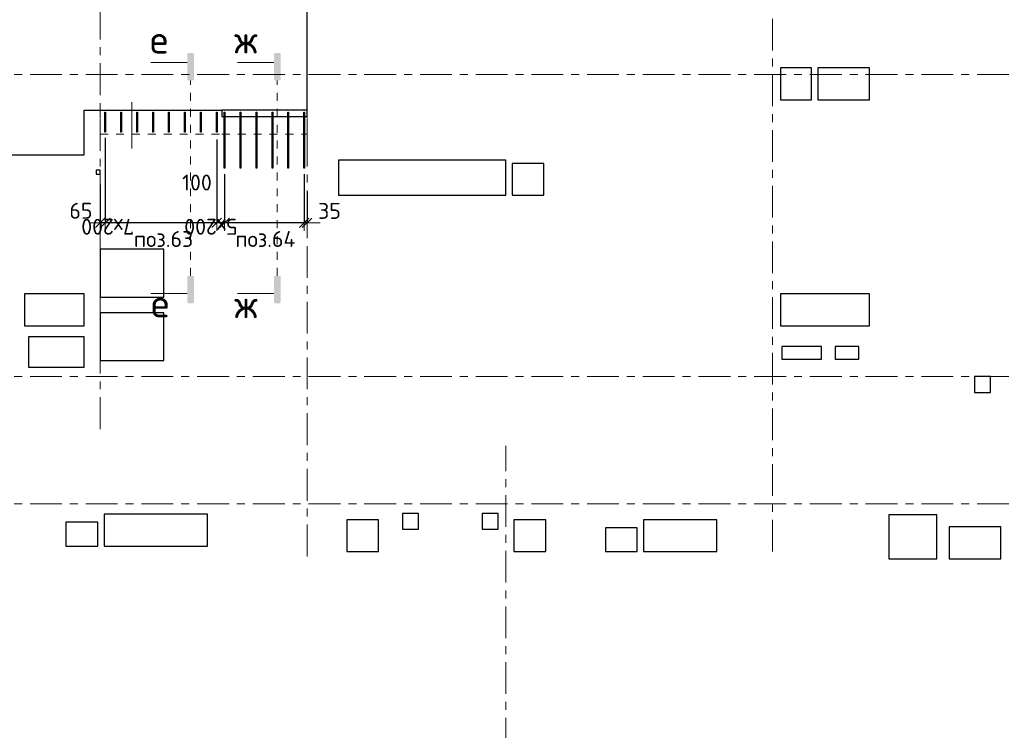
# Model space of a CAD drawing. Header units: metres. Extents: x -38 to 97, y -15 to 21.
# Tile 13 of 118: x 42.04 to 54.41, y 4.55 to 13.49. Entities that reach past the tile are written whole.
import ezdxf

# ---------------------------------------------------------------- set-up
doc = ezdxf.new("R2010")
doc.units = ezdxf.units.M
doc.header["$PDMODE"] = 65
for name, pattern in [('______11', [0.5, 0.4, -0.05, 0, -0.05]), ('______2', [0.0405, 0.03, -0.0105]), ('______3', [0.5, 0.4, -0.1]), ('______5', [1.1, 0.8, -0.1, 0.1, -0.1]), ('______9', [0.015, 0, -0.015])]:
    doc.linetypes.add(name, pattern=pattern)
for name, color, linetype, lineweight in [('XR$2$Осевая линия (1)', 7, '______5', 13), ('XR$4$Арм.стержн. Арматура края', 96, 'Continuous', 35), ('XR$4$Арм.стержн. Хомут', 240, 'Continuous', 35), ('XR$4$Балка (1)', 7, '______3', 13), ('XR$4$Перекрытие (1)', 7, 'Continuous', 35), ('XR$4$Размерная линия (1)', 7, 'Continuous', 13), ('XR$4$Текст_ общее_1', 7, 'Continuous', 13)]:
    doc.layers.add(name, color=color, linetype=linetype, lineweight=lineweight)
doc.styles.add('ISOCPEUR', font='txt')
doc.dimstyles.new('DIMSTYLE_3', dxfattribs={"dimtxt": 0.2, "dimasz": 0.2, "dimexe": 0, "dimexo": 0, "dimgap": 0.1, "dimtad": 2, "dimdec": 0, "dimlfac": 1000, "dimrnd": 5, "dimzin": 12, "dimdsep": 46, "dimtxsty": 'ISOCPEUR', "dimblk1": 'ALL_ML_STRICH', "dimblk2": 'ALL_ML_STRICH', "dimsah": 1, "dimcen": 0, "dimclrd": 7, "dimclre": 256, "dimclrt": 7, "dimadec": 0, "dimazin": 0, "dimtfac": 1, "dimtdec": 0, "dimtix": 1, "dimtmove": 2, "dimatfit": 3, "dimfxl": 0, "dimtzin": 0, "dimlwd": 0, "dimlwe": -3, "dimarcsym": 0})
doc.dimstyles.new('DIMSTYLE_33', dxfattribs={"dimtxt": 0.2, "dimasz": 0.2, "dimexe": 0, "dimexo": 0, "dimgap": 0.1, "dimtad": 2, "dimdec": 0, "dimlfac": 1000, "dimrnd": 5, "dimzin": 12, "dimdsep": 46, "dimtxsty": 'ISOCPEUR', "dimblk1": 'ALL_ML_STRICH', "dimblk2": 'ALL_ML_STRICH', "dimsah": 1, "dimcen": 0, "dimclrd": 7, "dimclre": 256, "dimclrt": 7, "dimadec": 0, "dimazin": 0, "dimtfac": 1, "dimtdec": 0, "dimtix": 1, "dimtmove": 2, "dimatfit": 3, "dimfxl": 0, "dimtvp": 1.2, "dimtzin": 0, "dimlwd": 0, "dimlwe": -3, "dimarcsym": 0})

# ---------------------------------------------------------------- blocks, each defined once
blk = doc.blocks.new('ALL_ML_STRICH')
at = {"color": 0, "linetype": 'ByBlock', "lineweight": -2}
for p, q in [((-1, 0), (0.5, 0)), ((-0.3, -0.3), (0.3, 0.3)), ((0, -0.5), (0, 0.5))]:
    blk.add_line(p, q, dxfattribs=at)
blk = doc.blocks.new('*D298')
at = {"layer": 'DEFPOINTS', "color": 7, "linetype": 'Continuous', "lineweight": 13, "transparency": 33554687}
for p in [(45.615, 11.566), (45.65, 11.349), (45.65, 10.934)]:
    blk.add_point(p, dxfattribs=at)
at = {"layer": 'XR$4$Размерная линия (1)', "color": 9, "linetype": 'Continuous', "lineweight": -2, "true_color": 0xc7c7c7, "transparency": 33554687}
for p, q in [((45.615, 11.546), (45.615, 10.934)), ((45.65, 11.329), (45.65, 10.934))]:
    blk.add_line(p, q, dxfattribs=at)
at = {"layer": 'XR$4$Размерная линия (1)', "color": 7, "linetype": 'Continuous', "lineweight": -2, "transparency": 33554687}
blk.add_line((45.65, 10.934), (45.615, 10.934), dxfattribs=at)
at = {"layer": 'XR$4$Размерная линия (1)', "color": 7, "linetype": 'Continuous', "lineweight": 13, "transparency": 33554687, "xscale": 0.2, "yscale": 0.2, "zscale": 0.2}
for p, rotation in [((45.65, 10.934), 360), ((45.615, 10.934), 180)]:
    blk.add_blockref('ALL_ML_STRICH', p, dxfattribs=dict(at, rotation=rotation))
at = {"layer": 'XR$4$Размерная линия (1)', "color": 7, "linetype": 'Continuous', "lineweight": 13, "transparency": 33554687, "insert": (45.933, 11.083), "char_height": 0.2, "width": 0.4, "attachment_point": 5, "style": 'ISOCPEUR'}
blk.add_mtext('\\A1;{35}', dxfattribs=at)
blk = doc.blocks.new('*D299')
at = {"layer": 'DEFPOINTS', "color": 7, "linetype": 'Continuous', "lineweight": 13, "transparency": 33554687}
for p in [(44.615, 11.566), (45.615, 11.566), (45.615, 10.934)]:
    blk.add_point(p, dxfattribs=at)
at = {"layer": 'XR$4$Размерная линия (1)', "color": 9, "linetype": 'Continuous', "lineweight": -2, "true_color": 0xc7c7c7, "transparency": 33554687}
for p, q in [((44.615, 11.546), (44.615, 10.934)), ((45.615, 11.546), (45.615, 10.934))]:
    blk.add_line(p, q, dxfattribs=at)
at = {"layer": 'XR$4$Размерная линия (1)', "color": 7, "linetype": 'Continuous', "lineweight": -2, "transparency": 33554687}
blk.add_line((45.615, 10.934), (44.615, 10.934), dxfattribs=at)
at = {"layer": 'XR$4$Размерная линия (1)', "color": 7, "linetype": 'Continuous', "lineweight": 13, "transparency": 33554687, "xscale": 0.2, "yscale": 0.2, "zscale": 0.2}
for p, rotation in [((44.615, 10.934), 180), ((45.615, 10.934), 360)]:
    blk.add_blockref('ALL_ML_STRICH', p, dxfattribs=dict(at, rotation=rotation))
at = {"layer": 'XR$4$Размерная линия (1)', "color": 7, "linetype": 'Continuous', "lineweight": 13, "transparency": 33554687, "insert": (44.775, 10.784), "char_height": 0.2, "width": 0.01, "attachment_point": 1, "rotation": 180, "line_spacing_factor": 0.60241, "style": 'ISOCPEUR'}
blk.add_mtext('5х200', dxfattribs=at)
blk = doc.blocks.new('*D300')
at = {"layer": 'DEFPOINTS', "color": 7, "linetype": 'Continuous', "lineweight": 13, "transparency": 33554687}
for p in [(44.515, 12.002), (44.615, 11.566), (44.615, 10.934)]:
    blk.add_point(p, dxfattribs=at)
at = {"layer": 'XR$4$Размерная линия (1)', "color": 9, "linetype": 'Continuous', "lineweight": -2, "true_color": 0xc7c7c7, "transparency": 33554687}
for p, q in [((44.515, 11.982), (44.515, 10.934)), ((44.615, 11.546), (44.615, 10.934))]:
    blk.add_line(p, q, dxfattribs=at)
at = {"layer": 'XR$4$Размерная линия (1)', "color": 7, "linetype": 'Continuous', "lineweight": -2, "transparency": 33554687}
blk.add_line((44.615, 10.934), (44.515, 10.934), dxfattribs=at)
at = {"layer": 'XR$4$Размерная линия (1)', "color": 7, "linetype": 'Continuous', "lineweight": 13, "transparency": 33554687, "xscale": 0.2, "yscale": 0.2, "zscale": 0.2}
for p, rotation in [((44.615, 10.934), 360), ((44.515, 10.934), 180)]:
    blk.add_blockref('ALL_ML_STRICH', p, dxfattribs=dict(at, rotation=rotation))
at = {"layer": 'XR$4$Размерная линия (1)', "color": 7, "linetype": 'Continuous', "lineweight": 13, "transparency": 33554687, "insert": (44.267, 11.44), "char_height": 0.2, "width": 0.6, "attachment_point": 5, "style": 'ISOCPEUR'}
blk.add_mtext('\\A1;{100}', dxfattribs=at)
blk = doc.blocks.new('*D301')
at = {"layer": 'DEFPOINTS', "color": 7, "linetype": 'Continuous', "lineweight": 13, "transparency": 33554687}
for p in [(43.115, 12.023), (44.515, 12.002), (44.515, 10.934)]:
    blk.add_point(p, dxfattribs=at)
at = {"layer": 'XR$4$Размерная линия (1)', "color": 9, "linetype": 'Continuous', "lineweight": -2, "true_color": 0xc7c7c7, "transparency": 33554687}
for p, q in [((43.115, 12.003), (43.115, 10.934)), ((44.515, 11.982), (44.515, 10.934))]:
    blk.add_line(p, q, dxfattribs=at)
at = {"layer": 'XR$4$Размерная линия (1)', "color": 7, "linetype": 'Continuous', "lineweight": -2, "transparency": 33554687}
blk.add_line((44.515, 10.934), (43.115, 10.934), dxfattribs=at)
at = {"layer": 'XR$4$Размерная линия (1)', "color": 7, "linetype": 'Continuous', "lineweight": 13, "transparency": 33554687, "xscale": 0.2, "yscale": 0.2, "zscale": 0.2}
for p, rotation in [((43.115, 10.934), 180), ((44.515, 10.934), 360)]:
    blk.add_blockref('ALL_ML_STRICH', p, dxfattribs=dict(at, rotation=rotation))
at = {"layer": 'XR$4$Размерная линия (1)', "color": 7, "linetype": 'Continuous', "lineweight": 13, "transparency": 33554687, "insert": (43.475, 10.784), "char_height": 0.2, "width": 0.01, "attachment_point": 1, "rotation": 180, "line_spacing_factor": 0.60241, "style": 'ISOCPEUR'}
blk.add_mtext('7х200', dxfattribs=at)
blk = doc.blocks.new('*D302')
at = {"layer": 'DEFPOINTS', "color": 7, "linetype": 'Continuous', "lineweight": 13, "transparency": 33554687}
for p in [(43.115, 12.023), (43.05, 11.435), (43.115, 10.934)]:
    blk.add_point(p, dxfattribs=at)
at = {"layer": 'XR$4$Размерная линия (1)', "color": 9, "linetype": 'Continuous', "lineweight": -2, "true_color": 0xc7c7c7, "transparency": 33554687}
for p, q in [((43.115, 12.003), (43.115, 10.934)), ((43.05, 11.415), (43.05, 10.934))]:
    blk.add_line(p, q, dxfattribs=at)
at = {"layer": 'XR$4$Размерная линия (1)', "color": 7, "linetype": 'Continuous', "lineweight": -2, "transparency": 33554687}
blk.add_line((43.115, 10.934), (43.05, 10.934), dxfattribs=at)
at = {"layer": 'XR$4$Размерная линия (1)', "color": 7, "linetype": 'Continuous', "lineweight": 13, "transparency": 33554687, "xscale": 0.2, "yscale": 0.2, "zscale": 0.2}
for p, rotation in [((43.115, 10.934), 360), ((43.05, 10.934), 180)]:
    blk.add_blockref('ALL_ML_STRICH', p, dxfattribs=dict(at, rotation=rotation))
at = {"layer": 'XR$4$Размерная линия (1)', "color": 7, "linetype": 'Continuous', "lineweight": 13, "transparency": 33554687, "insert": (42.809, 11.085), "char_height": 0.2, "width": 0.4, "attachment_point": 5, "style": 'ISOCPEUR'}
blk.add_mtext('\\A1;{65}', dxfattribs=at)

msp = doc.modelspace()

# ---------------------------------------------------------------- hatches: boundary and pattern name
at = {"linetype": 'Continuous', "lineweight": 25, "true_color": 0x000000, "transparency": 33554687}
for points in [[(44.1451, 13.0522), (44.1449, 13.0496), (44.1449, 12.7246), (44.2285, 12.7246), (44.2285, 13.0496), (44.2283, 13.0522), (44.2278, 13.0547), (44.227, 13.0571), (44.2259, 13.0594), (44.2245, 13.0615), (44.2228, 13.0634), (44.2209, 13.0651), (44.2187, 13.0665), (44.2164, 13.0677), (44.214, 13.0685), (44.2115, 13.069), (44.209, 13.0692), (44.1644, 13.0692), (44.1619, 13.069), (44.1594, 13.0685), (44.157, 13.0677), (44.1547, 13.0665), (44.1526, 13.0651), (44.1506, 13.0634), (44.1489, 13.0615), (44.1475, 13.0594), (44.1464, 13.0571), (44.1456, 13.0547)], [(45.2351, 13.0522), (45.2349, 13.0496), (45.2349, 12.7246), (45.3185, 12.7246), (45.3185, 13.0496), (45.3183, 13.0522), (45.3178, 13.0547), (45.317, 13.0571), (45.3159, 13.0594), (45.3145, 13.0615), (45.3128, 13.0634), (45.3109, 13.0651), (45.3087, 13.0665), (45.3064, 13.0677), (45.304, 13.0685), (45.3015, 13.069), (45.299, 13.0692), (45.2544, 13.0692), (45.2519, 13.069), (45.2494, 13.0685), (45.247, 13.0677), (45.2447, 13.0665), (45.2426, 13.0651), (45.2406, 13.0634), (45.2389, 13.0615), (45.2375, 13.0594), (45.2364, 13.0571), (45.2356, 13.0547)]]:
    msp.add_hatch(color=18, dxfattribs=at).paths.add_polyline_path(points)
for points in [[(44.1451, 9.9392), (44.1449, 9.9417), (44.1449, 10.2667), (44.2285, 10.2667), (44.2285, 9.9417), (44.2283, 9.9392), (44.2278, 9.9367), (44.227, 9.9343), (44.2259, 9.932), (44.2245, 9.9298), (44.2228, 9.9279), (44.2209, 9.9262), (44.2187, 9.9248), (44.2164, 9.9237), (44.214, 9.9229), (44.2115, 9.9224), (44.209, 9.9222), (44.1644, 9.9222), (44.1619, 9.9224), (44.1594, 9.9229), (44.157, 9.9237), (44.1547, 9.9248), (44.1526, 9.9262), (44.1506, 9.9279), (44.1489, 9.9298), (44.1475, 9.932), (44.1464, 9.9343), (44.1456, 9.9367)], [(45.2351, 9.9392), (45.2349, 9.9417), (45.2349, 10.2667), (45.3185, 10.2667), (45.3185, 9.9417), (45.3183, 9.9392), (45.3178, 9.9367), (45.317, 9.9343), (45.3159, 9.932), (45.3145, 9.9298), (45.3128, 9.9279), (45.3109, 9.9262), (45.3087, 9.9248), (45.3064, 9.9237), (45.304, 9.9229), (45.3015, 9.9224), (45.299, 9.9222), (45.2544, 9.9222), (45.2519, 9.9224), (45.2494, 9.9229), (45.247, 9.9237), (45.2447, 9.9248), (45.2426, 9.9262), (45.2406, 9.9279), (45.2389, 9.9298), (45.2375, 9.932), (45.2364, 9.9343), (45.2356, 9.9367)]]:
    msp.add_hatch(color=18, dxfattribs=at).paths.add_polyline_path(points, flags=16)

# ---------------------------------------------------------------- linework, layer by layer
at = {"color": 7, "linetype": 'Continuous', "lineweight": 13, "transparency": 33554687}
for p, q in [((44.1449, 12.9476), (43.6882, 12.9476)), ((45.2349, 12.9476), (44.7782, 12.9476)), ((44.1449, 10.0437), (43.6882, 10.0437)), ((45.2349, 10.0437), (44.7782, 10.0437))]:
    msp.add_line(p, q, dxfattribs=at)
at = {"color": 7, "linetype": '______9', "lineweight": 13, "transparency": 33554687}
for p, q in [((44.1867, 10.2667), (44.1867, 12.7246)), ((45.2767, 10.2667), (45.2767, 12.7246))]:
    msp.add_line(p, q, dxfattribs=at)
at = {"color": 52, "linetype": 'Continuous', "lineweight": 13, "transparency": 33554687}
msp.add_line((43.4499, 12.4494), (43.4499, 11.8694), dxfattribs=at)
at = {"layer": 'XR$2$Осевая линия (1)', "color": 253, "linetype": '______11', "lineweight": 13, "true_color": 0xa0a0a0, "transparency": 33554687}
for p, q in [((43.05, 8.34), (43.05, 19.78)), ((45.65, 6.74), (45.65, 19.78)), ((51.5, 6.8), (51.5, 19.78)), ((-2.63, 12.8), (62.6, 12.8)), ((-2.63, 9), (62.6, 9)), ((48.15, -3.39), (48.15, 8.13)), ((-2.63, 7.4), (62.6, 7.4))]:
    msp.add_line(p, q, dxfattribs=at)
at = {"layer": 'XR$4$Арм.стержн. Арматура края', "color": 40, "linetype": 'Continuous', "lineweight": 25, "transparency": 33554687}
for points in [[(44.619, 12.3252), (44.619, 11.6223), (44.611, 11.6223), (44.611, 12.3252), (44.619, 12.3252)], [(44.819, 12.3252), (44.819, 11.6223), (44.811, 11.6223), (44.811, 12.3252), (44.819, 12.3252)], [(45.019, 12.3252), (45.019, 11.6223), (45.011, 11.6223), (45.011, 12.3252), (45.019, 12.3252)], [(45.219, 12.3252), (45.219, 11.6223), (45.211, 11.6223), (45.211, 12.3252), (45.219, 12.3252)], [(45.419, 12.3252), (45.419, 11.6223), (45.411, 11.6223), (45.411, 12.3252), (45.419, 12.3252)], [(45.619, 12.3252), (45.619, 11.6223), (45.611, 11.6223), (45.611, 12.3252), (45.619, 12.3252)]]:
    msp.add_lwpolyline(points, dxfattribs=at)
at = {"layer": 'XR$4$Арм.стержн. Хомут', "color": 40, "linetype": 'Continuous', "lineweight": 25, "transparency": 33554687}
for points in [[(43.119, 12.3263), (43.119, 12.0742), (43.111, 12.0742), (43.111, 12.3263), (43.119, 12.3263)], [(43.319, 12.3263), (43.319, 12.0742), (43.311, 12.0742), (43.311, 12.3263), (43.319, 12.3263)], [(43.519, 12.3263), (43.519, 12.0742), (43.511, 12.0742), (43.511, 12.3263), (43.519, 12.3263)], [(43.719, 12.3263), (43.719, 12.0742), (43.711, 12.0742), (43.711, 12.3263), (43.719, 12.3263)], [(43.919, 12.3263), (43.919, 12.0742), (43.911, 12.0742), (43.911, 12.3263), (43.919, 12.3263)], [(44.119, 12.3263), (44.119, 12.0742), (44.111, 12.0742), (44.111, 12.3263), (44.119, 12.3263)], [(44.319, 12.3263), (44.319, 12.0742), (44.311, 12.0742), (44.311, 12.3263), (44.319, 12.3263)], [(44.519, 12.3263), (44.519, 12.0742), (44.511, 12.0742), (44.511, 12.3263), (44.519, 12.3263)]]:
    msp.add_lwpolyline(points, dxfattribs=at)
at = {"layer": 'XR$4$Балка (1)', "color": 7, "linetype": '______2', "lineweight": 18, "transparency": 33554687}
for p, q in [((43.05, 12.3502), (43.05, 12.0502)), ((45.65, 12.0502), (45.65, 12.2702)), ((43.05, 12.0502), (44.58, 12.0502)), ((44.58, 12.0502), (45.65, 12.0502))]:
    msp.add_line(p, q, dxfattribs=at)
at = {"layer": 'XR$4$Перекрытие (1)', "color": 7, "linetype": 'Continuous', "lineweight": 25, "transparency": 33554687}
for p, q in [((45.65, 12.2702), (45.65, 16.6502)), ((51.99, 12.8802), (51.6, 12.8801)), ((51.6, 12.8801), (51.6, 12.4801)), ((51.99, 12.4802), (51.99, 12.8802)), ((52.07, 12.8802), (52.07, 12.4802)), ((52.72, 12.8802), (52.07, 12.8802)), ((52.72, 12.4802), (52.72, 12.8802)), ((51.6, 12.4801), (51.99, 12.4802)), ((52.07, 12.4802), (52.72, 12.4802)), ((42.85, 11.7903), (42.85, 12.3502)), ((42.85, 12.3502), (44.58, 12.3502)), ((44.58, 12.3502), (44.58, 12.2702)), ((45.65, 12.3502), (44.58, 12.3502)), ((44.58, 12.2702), (45.65, 12.2702)), ((41.0797, 11.7903), (42.85, 11.7903)), ((46.0469, 11.7202), (46.0469, 11.2802)), ((48.1469, 11.7202), (46.0469, 11.7202)), ((48.1469, 11.2802), (48.1469, 11.7202)), ((48.2269, 11.6802), (48.2269, 11.2802)), ((48.6269, 11.6802), (48.2269, 11.6802)), ((48.6269, 11.2802), (48.6269, 11.6802)), ((43, 11.5937), (43, 11.5437)), ((43.05, 11.5937), (43, 11.5937)), ((43, 11.5437), (43.05, 11.5437)), ((43.05, 11.5437), (43.05, 11.5937)), ((46.0469, 11.2802), (48.1469, 11.2802)), ((48.2269, 11.2802), (48.6269, 11.2802)), ((43.05, 10.6006), (43.05, 10.0006)), ((43.85, 10.6006), (43.05, 10.6006)), ((43.85, 10.0006), (43.85, 10.6006)), ((42.1, 10.0398), (42.1, 9.6398)), ((42.85, 10.0398), (42.1, 10.0398)), ((42.85, 9.6398), (42.85, 10.0398)), ((51.6, 10.0404), (51.6, 9.6404)), ((52.72, 10.0404), (51.6, 10.0404)), ((52.72, 9.6404), (52.72, 10.0404)), ((43.05, 10.0006), (43.85, 10.0006)), ((43.05, 9.8018), (43.05, 9.2018)), ((43.85, 9.8018), (43.05, 9.8018)), ((43.85, 9.2018), (43.85, 9.8018)), ((42.1, 9.6398), (42.85, 9.6398)), ((51.6, 9.6404), (52.72, 9.6404)), ((42.1506, 9.4995), (42.1506, 9.1195)), ((42.8506, 9.4995), (42.1506, 9.4995)), ((42.8506, 9.1195), (42.8506, 9.4995)), ((51.6156, 9.3795), (51.6156, 9.2195)), ((52.1156, 9.3795), (51.6156, 9.3795)), ((52.1156, 9.2195), (52.1156, 9.3795)), ((52.2856, 9.3795), (52.2856, 9.2195)), ((52.5856, 9.3795), (52.2856, 9.3795)), ((52.5856, 9.2195), (52.5856, 9.3795)), ((43.05, 9.2018), (43.85, 9.2018)), ((51.6156, 9.2195), (52.1156, 9.2195)), ((52.2856, 9.2195), (52.5856, 9.2195)), ((42.1506, 9.1195), (42.8506, 9.1195)), ((54.24, 9.0003), (54.04, 9.0002)), ((54.04, 9.0002), (54.04, 8.8002)), ((54.24, 8.8003), (54.24, 9.0003)), ((54.04, 8.8002), (54.24, 8.8003)), ((43.1, 7.2702), (43.1, 6.8702)), ((44.4, 7.2702), (43.1, 7.2702)), ((44.4, 6.8702), (44.4, 7.2702)), ((46.15, 7.2002), (46.15, 6.8002)), ((46.55, 7.2002), (46.15, 7.2002)), ((46.55, 6.8002), (46.55, 7.2002)), ((47.0502, 7.2803), (46.8502, 7.2802)), ((46.8502, 7.2802), (46.8502, 7.0802)), ((47.0502, 7.0803), (47.0502, 7.2803)), ((48.0502, 7.2803), (47.8502, 7.2802)), ((47.8502, 7.2802), (47.8502, 7.0802)), ((48.0502, 7.0803), (48.0502, 7.2803)), ((48.25, 7.2002), (48.25, 6.8002)), ((48.65, 7.2002), (48.25, 7.2002)), ((48.65, 6.8002), (48.65, 7.2002)), ((49.88, 7.2002), (49.88, 6.8002)), ((50.8, 7.2002), (49.88, 7.2002)), ((50.8, 6.8002), (50.8, 7.2002)), ((52.963, 7.2601), (52.963, 6.7101)), ((53.563, 7.2601), (52.963, 7.2601)), ((53.563, 6.7101), (53.563, 7.2601)), ((42.62, 7.1702), (42.62, 6.8702)), ((43.02, 7.1702), (42.62, 7.1702)), ((43.02, 6.8702), (43.02, 7.1702)), ((46.8502, 7.0802), (47.0502, 7.0803)), ((47.8502, 7.0802), (48.0502, 7.0803)), ((49.4, 7.1002), (49.4, 6.8002)), ((49.8, 7.1002), (49.4, 7.1002)), ((49.8, 6.8002), (49.8, 7.1002)), ((53.72, 7.1102), (53.72, 6.7102)), ((54.37, 7.1102), (53.72, 7.1102)), ((54.37, 6.7102), (54.37, 7.1102)), ((42.62, 6.8702), (43.02, 6.8702)), ((43.1, 6.8702), (44.4, 6.8702)), ((46.15, 6.8002), (46.55, 6.8002)), ((48.25, 6.8002), (48.65, 6.8002)), ((49.4, 6.8002), (49.8, 6.8002)), ((49.88, 6.8002), (50.8, 6.8002)), ((52.963, 6.7101), (53.563, 6.7101)), ((53.72, 6.7102), (54.37, 6.7102))]:
    msp.add_line(p, q, dxfattribs=at)

# ---------------------------------------------------------------- texts
at = {"color": 7, "linetype": 'Continuous', "lineweight": 13, "transparency": 33554687, "char_height": 0.35, "attachment_point": 5, "style": 'ISOCPEUR'}
for s, insert, width in [('\\A1;{\\fISOCPEUR|i0|b0;\\H0.350000;\\W1.000000;\\C7;е}\\P', (43.7908, 13.2367), 0.381111), ('\\A1;{\\fISOCPEUR|i0|b0;\\H0.350000;\\W1.000000;\\C7;ж}\\P', (44.8808, 13.2367), 0.458182), ('\\A1;{\\fISOCPEUR|i0|b0;\\H0.350000;\\W1.000000;\\C7;е}\\P', (43.8047, 9.9206), 0.381111), ('\\A1;{\\fISOCPEUR|i0|b0;\\H0.350000;\\W1.000000;\\C7;ж}\\P', (44.8828, 9.9092), 0.458182)]:
    msp.add_mtext(s, dxfattribs=dict(at, insert=insert, width=width))
at = {"layer": 'XR$4$Текст_ общее_1', "color": 7, "linetype": 'Continuous', "lineweight": 13, "transparency": 33554687, "char_height": 0.2, "attachment_point": 5, "style": 'ISOCPEUR'}
for s, insert, width in [('\\A1;{\\fISOCPEUR|i0|b0;\\H0.200000;\\W1.000000;\\C7;поз.63}\\P', (43.8469, 10.7298), 0.844937), ('\\A1;{\\fISOCPEUR|i0|b0;\\H0.200000;\\W1.000000;\\C7;поз.64}\\P', (45.1269, 10.7298), 0.865062)]:
    msp.add_mtext(s, dxfattribs=dict(at, insert=insert, width=width))

# ---------------------------------------------------------------- dimensions: what is measured, and where the dimension line sits
at = {"layer": 'XR$4$Размерная линия (1)', "color": 7, "linetype": 'Continuous', "lineweight": 13, "transparency": 33554687}
for base, p1, p2, picture, middle in [((43.05, 10.9335), (43.115, 12.0028), (43.05, 11.4149), '*D302', (42.8093, 11.0846)), ((44.515, 10.9335), (44.615, 11.5455), (44.515, 11.9824), '*D300', (44.2671, 11.4402)), ((45.615, 10.9335), (45.65, 11.3292), (45.615, 11.5455), '*D298', (45.9328, 11.0835))]:
    dim = msp.add_linear_dim(base=base, p1=p1, p2=p2, angle=180, dimstyle='DIMSTYLE_33', override={"dimpost": '<>', "dimclrd": 7, "dimclre": 9, "dimclrt": 7, "dimlwd": 0, "dimlwe": 65533}, dxfattribs=at)
    dim.commit()
    dim.dimension.update_dxf_attribs({"geometry": picture, "text_midpoint": middle, "dimtype": 160})
for base, p1, p2, text, picture, middle in [((43.115, 10.9335), (44.515, 11.9824), (43.115, 12.0028), '7х200', '*D301', (43.815, 11.0335)), ((44.615, 10.9335), (45.615, 11.5455), (44.615, 11.5455), '5х200', '*D299', (45.115, 11.0335))]:
    dim = msp.add_linear_dim(base=base, p1=p1, p2=p2, angle=180, text=text, dimstyle='DIMSTYLE_3', override={"dimpost": '<>', "dimclrd": 7, "dimclre": 9, "dimclrt": 7, "dimlwd": 0, "dimlwe": 65533}, dxfattribs=at)
    dim.commit()
    dim.dimension.update_dxf_attribs({"geometry": picture, "text_midpoint": middle, "dimtype": 160})

doc.saveas('drawing.dxf')
